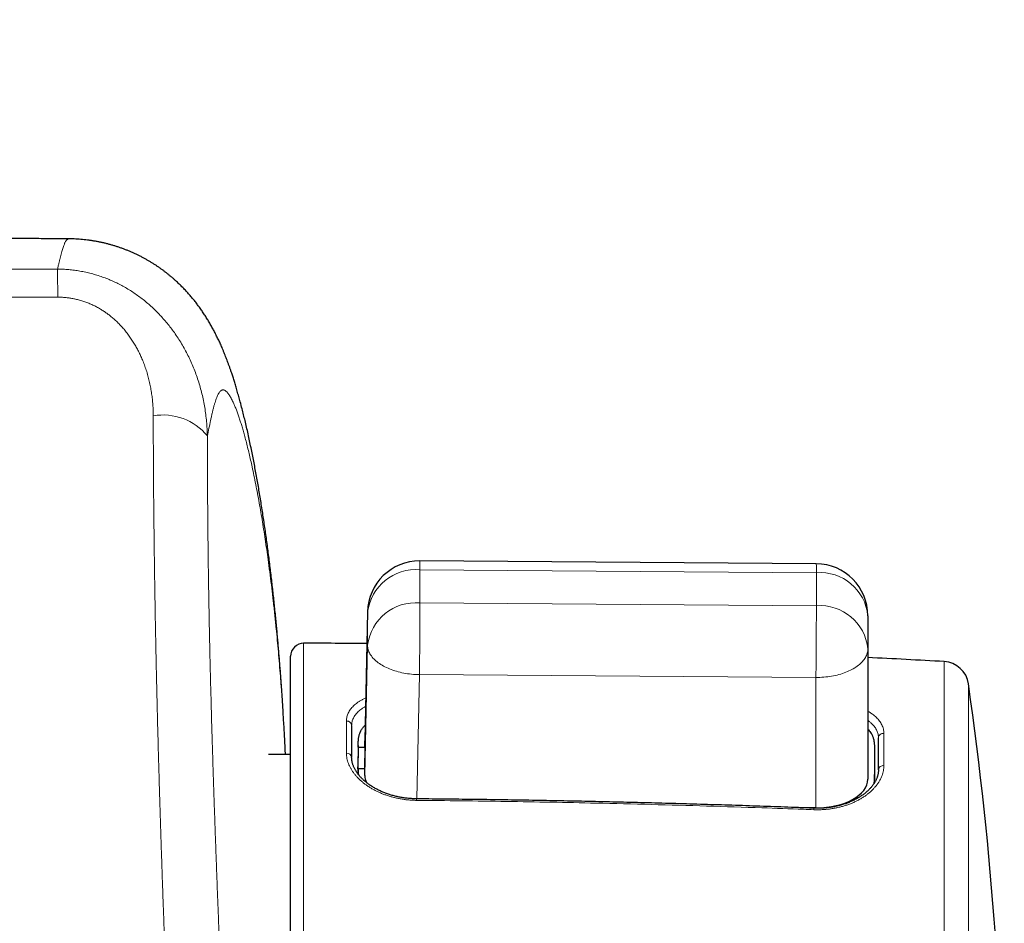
# Model space of a CAD drawing. Header units: millimetres. Extents: x 8 to 769, y 12 to 448.
# Tile 35 of 52: x 475 to 513, y 413 to 448. Entities that reach past the tile are written whole.
import ezdxf

# ---------------------------------------------------------------- set-up
doc = ezdxf.new("R2010")
doc.units = ezdxf.units.MM

msp = doc.modelspace()

# ---------------------------------------------------------------- linework, layer by layer
at = {"color": 7, "linetype": 'Continuous', "lineweight": 30}
for p, q in [((505.695, 427.184), (490.418, 427.294)), ((488.404, 425.337), (488.299, 420.379)), ((507.681, 425.184), (507.681, 423.909)), ((507.681, 423.909), (507.681, 418.893)), ((485.44, 382.724), (485.44, 423.624)), ((487.79, 420.958), (487.79, 419.727)), ((508.09, 419.249), (508.09, 420.48)), ((488.041, 420.192), (488.032, 419.363)), ((488.04, 420.121), (488.032, 419.292)), ((488.04, 420.121), (488.04, 420.149)), ((488.04, 420.121), (488.299, 420.119)), ((488.299, 420.119), (488.29, 419.291)), ((488.299, 420.119), (488.299, 420.366)), ((485.44, 419.837), (484.588, 419.837)), ((507.94, 420.005), (507.94, 419.11)), ((488.032, 419.32), (488.032, 419.363)), ((488.032, 419.292), (488.032, 419.32)), ((488.29, 419.291), (488.032, 419.292)), ((488.04, 419.282), (488.038, 419.084)), ((488.04, 419.254), (488.04, 419.282)), ((488.299, 419.28), (488.04, 419.282)), ((488.29, 419.28), (488.29, 419.291)), ((488.299, 419.033), (488.299, 419.28)), ((507.936, 418.75), (507.939, 419.067)), ((505.681, 417.788), (505.068, 417.792))]:
    msp.add_line(p, q, dxfattribs=at)
at = {"color": 252, "linetype": 'Continuous', "lineweight": 0}
for p, q in [((490.421, 426.952), (490.421, 425.677)), ((505.698, 426.841), (490.421, 426.952)), ((505.698, 425.567), (505.698, 426.841)), ((488.404, 425.337), (488.404, 425.323)), ((490.421, 425.677), (505.698, 425.567)), ((488.404, 425.323), (488.299, 420.366)), ((488.404, 424.049), (488.404, 425.323)), ((485.941, 424.124), (485.941, 382.224)), ((488.299, 419.033), (488.404, 424.049)), ((510.625, 382.929), (510.625, 423.419)), ((490.404, 422.915), (490.304, 418.132)), ((505.681, 422.805), (490.404, 422.915)), ((505.681, 417.788), (505.681, 422.805)), ((511.559, 422.562), (511.559, 383.786)), ((487.591, 419.887), (487.591, 421.13)), ((508.3, 420.652), (508.3, 419.409)), ((488.04, 420.149), (488.032, 419.32)), ((488.299, 419.28), (488.299, 420.119)), ((488.04, 419.254), (488.039, 419.084))]:
    msp.add_line(p, q, dxfattribs=at)
at = {"color": 252, "linetype": 'Continuous', "lineweight": 0, "flags": 128}
for points in [[(488.404, 424.049), (488.406, 424.006), (488.41, 423.964), (488.417, 423.922), (488.428, 423.88), (488.441, 423.838), (488.457, 423.796), (488.476, 423.755), (488.497, 423.714), (488.522, 423.674), (488.549, 423.634), (488.579, 423.594), (488.612, 423.556), (488.647, 423.518), (488.685, 423.48), (488.726, 423.444), (488.768, 423.408), (488.814, 423.373), (488.861, 423.339), (488.911, 423.306), (488.963, 423.275), (489.017, 423.244), (489.074, 423.214), (489.132, 423.186), (489.192, 423.159), (489.254, 423.133), (489.317, 423.108), (489.382, 423.085), (489.449, 423.063), (489.517, 423.043), (489.586, 423.024), (489.657, 423.006), (489.728, 422.99), (489.801, 422.975), (489.874, 422.962), (489.948, 422.951), (490.023, 422.941), (490.099, 422.933), (490.175, 422.926), (490.251, 422.921), (490.327, 422.917), (490.404, 422.915)], [(507.681, 423.909), (507.68, 423.867), (507.675, 423.825), (507.668, 423.783), (507.658, 423.741), (507.644, 423.699), (507.628, 423.658), (507.609, 423.617), (507.588, 423.576), (507.563, 423.536), (507.536, 423.496), (507.506, 423.457), (507.473, 423.419), (507.438, 423.382), (507.4, 423.345), (507.36, 423.309), (507.317, 423.274), (507.272, 423.24), (507.224, 423.207), (507.174, 423.174), (507.122, 423.143), (507.068, 423.113), (507.012, 423.085), (506.954, 423.057), (506.893, 423.031), (506.832, 423.006), (506.768, 422.982), (506.703, 422.96), (506.637, 422.939), (506.569, 422.919), (506.499, 422.901), (506.429, 422.885), (506.357, 422.87), (506.285, 422.856), (506.211, 422.844), (506.137, 422.834), (506.062, 422.825), (505.986, 422.818), (505.91, 422.812), (505.834, 422.808), (505.758, 422.805), (505.681, 422.805)]]:
    msp.add_lwpolyline(points, dxfattribs=at)
at = {"color": 252, "linetype": 'Continuous', "lineweight": 0}
for centre, radius, start, end in [((424.977, 437.512), 51.487, 359.9338, 1.1383), ((480.527, 430.714), 2.202, 39.3437, 99.9791), ((482.885, 427.057), 7.537, 359.198, 1.8019), ((490.254, 425.095), 1.864, 84.8534, 172.9779), ((498.162, 426.947), 7.537, 359.198, 1.8019), ((505.841, 424.997), 1.85, 5.7935, 94.4132), ((490.254, 423.821), 1.864, 84.8534, 172.9779), ((171.443, 426.294), 318.979, 359.39305, 359.88921), ((186.72, 426.184), 318.979, 359.39305, 359.88921), ((505.841, 423.723), 1.85, 5.7935, 94.4132), ((487.604, 420.943), 0.187, 4.7062, 93.8118), ((508.278, 420.465), 0.189, 83.2449, 175.1508), ((487.609, 419.704), 0.183, 7.0989, 95.4592), ((508.274, 419.226), 0.185, 81.6665, 172.6216), ((488.834, 418.094), 1.458, 359.2072, 1.4698), ((505.362, 417.738), 0.238, 354.3603, 8.4)]:
    msp.add_arc(centre, radius, start, end, dxfattribs=at)
at = {"color": 7, "linetype": 'Continuous', "lineweight": 30}
for centre, radius, start, end in [((490.404, 425.294), 2, 89.5856, 178.7863), ((505.681, 425.184), 2, 0, 89.5856), ((485.94, 423.624), 0.5, 89.9363, 180), ((485.44, -25.876), 450, 89.6259, 89.93627), ((485.44, -25.876), 450, 86.79172, 87.16707), ((510.569, 422.42), 1, 8.1513, 86.7917), ((376.2, 403.174), 136.74, 351.84868, 8.15132)]:
    msp.add_arc(centre, radius, start, end, dxfattribs=at)
for centre, ratio, start_param, end_param in [((490.299, 420.352), 0.559572, 3.135666, 3.14752), ((490.299, 419.018), 0.559573, 3.14745, 3.392065), ((505.681, 418.907), 0.559572, 4.718392, 6.289112)]:
    msp.add_ellipse(centre, major_axis=(2, -0.021), ratio=ratio, start_param=start_param, end_param=end_param, dxfattribs=at)
for points, knots in [([(476.901, 439.698), (476.898, 439.698), (476.656, 439.699), (476.178, 439.703), (475.47, 439.708), (474.77, 439.713), (474.08, 439.718), (473.387, 439.724), (472.691, 439.73), (471.994, 439.736), (471.305, 439.742), (470.625, 439.749), (469.953, 439.756), (469.245, 439.763), (468.503, 439.771), (467.728, 439.779), (466.963, 439.788), (466.209, 439.796), (465.469, 439.805), (464.744, 439.814), (464.032, 439.823), (463.33, 439.832), (462.633, 439.841), (461.941, 439.85), (461.253, 439.859), (460.575, 439.868), (459.905, 439.877), (459.248, 439.886), (458.602, 439.896), (457.969, 439.905), (457.344, 439.913), (456.688, 439.923), (456.003, 439.933), (455.288, 439.943), (454.585, 439.954), (453.892, 439.964), (453.209, 439.974), (452.557, 439.984), (451.935, 439.993), (451.342, 440.002), (450.758, 440.011), (450.182, 440.02), (449.614, 440.028), (449.022, 440.037), (448.406, 440.046), (447.769, 440.056), (447.142, 440.065), (446.549, 440.074), (445.987, 440.082), (445.457, 440.09), (444.936, 440.099), (444.425, 440.108), (443.923, 440.118), (443.431, 440.128), (442.948, 440.139), (442.491, 440.151), (442.059, 440.163), (441.651, 440.175), (441.252, 440.188), (440.86, 440.202), (440.478, 440.217), (440.107, 440.232), (439.746, 440.248), (439.393, 440.264), (439.045, 440.281), (438.703, 440.299), (438.367, 440.318), (438.039, 440.338), (437.719, 440.358), (437.408, 440.378), (437.106, 440.399), (436.806, 440.421), (436.509, 440.444), (436.216, 440.467), (435.933, 440.491), (435.659, 440.515), (435.394, 440.538), (435.144, 440.562), (434.907, 440.585), (434.684, 440.607), (434.47, 440.629), (434.264, 440.651), (434.066, 440.673), (433.877, 440.694), (433.697, 440.714), (433.525, 440.735), (433.362, 440.754), (433.208, 440.773), (433.063, 440.791), (432.928, 440.808), (432.801, 440.824), (432.682, 440.84), (432.57, 440.855), (432.467, 440.869), (432.372, 440.882), (432.286, 440.893), (432.208, 440.904), (432.14, 440.914), (432.08, 440.922), (432.029, 440.929), (431.99, 440.935), (431.961, 440.939), (431.937, 440.943), (431.91, 440.947), (431.877, 440.951), (431.837, 440.957), (431.799, 440.963), (431.765, 440.968), (431.736, 440.972), (431.705, 440.976), (431.675, 440.981), (431.649, 440.985), (431.629, 440.988), (431.611, 440.991), (431.589, 440.994), (431.561, 440.998), (431.527, 441.003), (431.485, 441.009), (431.435, 441.017), (431.378, 441.026), (431.315, 441.035), (431.247, 441.046), (431.092, 441.07), (430.866, 441.106), (430.573, 441.153), (430.309, 441.198), (430.06, 441.24), (429.825, 441.281), (429.591, 441.323), (429.365, 441.364), (429.147, 441.404), (428.937, 441.443), (428.727, 441.483), (428.516, 441.523), (428.305, 441.565), (428.09, 441.607), (427.869, 441.651), (427.631, 441.7), (427.375, 441.753), (427.099, 441.81), (426.815, 441.87), (426.523, 441.933), (426.222, 441.999), (425.912, 442.068), (425.594, 442.139), (425.329, 442.199), (425.123, 442.246), (424.979, 442.28), (424.842, 442.311), (424.711, 442.342), (424.588, 442.371), (424.472, 442.398), (424.363, 442.424), (424.261, 442.448), (424.161, 442.471), (424.064, 442.495), (423.971, 442.517), (423.886, 442.537), (423.81, 442.555), (423.742, 442.572), (423.681, 442.586), (423.63, 442.599), (423.589, 442.609), (423.559, 442.616), (423.536, 442.621), (423.512, 442.627), (423.484, 442.634), (423.45, 442.642), (423.412, 442.651), (423.359, 442.664), (423.291, 442.681), (423.205, 442.702), (423.11, 442.725), (423.007, 442.75), (422.894, 442.778), (422.773, 442.808), (422.646, 442.839), (422.517, 442.871), (422.388, 442.903), (422.258, 442.935), (422.122, 442.969), (421.978, 443.005), (421.827, 443.043), (421.668, 443.083), (421.503, 443.125), (421.33, 443.169), (421.147, 443.215), (420.955, 443.263), (420.754, 443.315), (420.544, 443.368), (420.326, 443.423), (420.101, 443.481), (419.867, 443.541), (419.664, 443.593), (419.492, 443.637), (419.354, 443.672), (419.214, 443.708), (419.084, 443.742), (418.969, 443.771), (418.871, 443.796), (418.781, 443.819), (418.698, 443.841), (418.622, 443.86), (418.554, 443.877), (418.493, 443.893), (418.441, 443.906), (418.396, 443.918), (418.36, 443.927), (418.331, 443.934), (418.309, 443.94), (418.287, 443.946), (418.261, 443.952), (418.229, 443.96), (418.193, 443.97), (418.151, 443.98), (418.107, 443.992), (418.048, 444.007), (417.975, 444.025), (417.885, 444.048), (417.787, 444.073), (417.648, 444.109), (417.472, 444.153), (417.265, 444.206), (417.065, 444.256), (416.871, 444.305), (416.684, 444.352), (416.507, 444.397), (416.34, 444.439), (416.182, 444.478), (416.03, 444.516), (415.884, 444.553), (415.714, 444.595), (415.517, 444.643), (415.289, 444.7), (415.052, 444.758), (414.807, 444.818), (414.552, 444.88), (414.283, 444.945), (413.999, 445.014), (413.698, 445.085), (413.388, 445.159), (413.135, 445.219), (412.942, 445.264), (412.812, 445.294), (412.681, 445.325), (412.548, 445.355), (412.414, 445.386), (412.284, 445.416), (412.158, 445.445), (412.034, 445.473), (411.911, 445.501), (411.791, 445.528), (411.68, 445.553), (411.577, 445.577), (411.483, 445.598), (411.397, 445.617), (411.318, 445.635), (411.245, 445.651), (411.18, 445.665), (411.126, 445.677), (411.081, 445.687), (411.049, 445.694), (411.027, 445.699), (411.011, 445.703), (410.993, 445.706), (410.97, 445.712), (410.939, 445.718), (410.901, 445.727), (410.856, 445.737), (410.804, 445.748), (410.735, 445.763), (410.651, 445.781), (410.553, 445.802), (410.454, 445.824), (410.352, 445.846), (410.219, 445.874), (410.055, 445.91), (409.856, 445.952), (409.65, 445.995), (409.436, 446.039), (409.212, 446.086), (408.975, 446.134), (408.728, 446.184), (408.473, 446.235), (408.212, 446.286), (407.916, 446.344), (407.584, 446.408), (407.214, 446.477), (406.847, 446.545), (406.483, 446.611), (406.124, 446.675), (405.756, 446.739), (405.378, 446.803), (404.991, 446.867), (404.665, 446.92), (404.403, 446.961), (404.208, 446.992), (404.011, 447.022), (403.811, 447.052), (403.608, 447.083), (403.404, 447.113), (403.2, 447.143), (402.996, 447.172), (402.798, 447.2), (402.607, 447.226), (402.425, 447.251), (402.254, 447.274), (402.094, 447.296), (401.945, 447.315), (401.809, 447.333), (401.684, 447.349), (401.57, 447.364), (401.464, 447.377), (401.369, 447.389), (401.283, 447.399), (401.207, 447.409), (401.142, 447.417), (401.089, 447.423), (401.046, 447.428), (401.011, 447.433), (400.987, 447.435), (400.971, 447.437), (400.963, 447.438), (400.956, 447.439), (400.95, 447.44), (400.94, 447.441), (400.925, 447.443), (400.894, 447.446), (400.849, 447.452), (400.786, 447.459), (400.716, 447.468), (400.64, 447.476), (400.534, 447.489), (400.398, 447.504), (400.218, 447.525), (400.019, 447.547), (399.798, 447.571), (399.604, 447.591), (399.439, 447.608), (399.305, 447.622), (399.166, 447.636), (399.021, 447.651), (398.868, 447.666), (398.707, 447.681), (398.531, 447.698), (398.339, 447.716), (398.132, 447.734), (397.913, 447.754), (397.684, 447.773), (397.454, 447.792), (397.222, 447.811), (396.99, 447.829), (396.749, 447.848), (396.499, 447.866), (396.24, 447.885), (395.971, 447.903), (395.693, 447.921), (395.416, 447.938), (395.139, 447.955), (394.865, 447.971), (394.582, 447.986), (394.291, 448.001), (393.991, 448.016), (393.683, 448.03), (393.367, 448.043), (393.041, 448.056), (392.707, 448.069), (392.364, 448.08), (392.011, 448.091), (391.648, 448.101), (391.277, 448.11), (390.906, 448.117), (390.536, 448.124), (390.169, 448.129), (389.793, 448.133), (389.408, 448.136), (389.014, 448.138), (388.748, 448.138), (388.614, 448.139)], [0, 0, 0, 0, 0.000094, 0.007985, 0.015778, 0.023474, 0.031076, 0.038586, 0.046357, 0.054031, 0.061611, 0.069098, 0.076495, 0.083803, 0.092459, 0.100993, 0.109409, 0.11771, 0.125897, 0.133831, 0.14166, 0.149387, 0.157015, 0.16468, 0.172246, 0.179714, 0.187086, 0.194364, 0.201421, 0.20839, 0.215272, 0.222069, 0.230049, 0.237912, 0.245657, 0.253287, 0.260803, 0.268206, 0.274824, 0.281351, 0.287786, 0.294131, 0.300385, 0.306549, 0.313699, 0.320725, 0.327626, 0.334402, 0.340347, 0.346189, 0.351929, 0.357564, 0.363095, 0.36852, 0.373838, 0.379048, 0.383624, 0.388114, 0.392515, 0.396829, 0.401055, 0.405119, 0.409098, 0.412991, 0.416799, 0.420595, 0.424303, 0.42792, 0.431448, 0.434886, 0.438234, 0.441492, 0.444841, 0.448089, 0.451235, 0.454279, 0.457221, 0.460061, 0.462643, 0.465134, 0.467533, 0.469839, 0.472052, 0.474172, 0.476198, 0.478129, 0.479967, 0.481709, 0.483327, 0.484853, 0.486286, 0.487625, 0.488893, 0.490064, 0.491137, 0.492112, 0.492988, 0.493753, 0.494423, 0.494998, 0.495478, 0.495745, 0.495982, 0.496275, 0.496642, 0.497084, 0.4976, 0.497902, 0.498225, 0.498569, 0.498931, 0.499244, 0.499431, 0.49961, 0.499852, 0.500157, 0.500528, 0.501006, 0.501561, 0.502193, 0.502902, 0.503678, 0.50446, 0.508082, 0.511227, 0.514286, 0.516946, 0.519564, 0.522188, 0.52482, 0.527176, 0.529538, 0.531906, 0.534279, 0.536659, 0.539075, 0.541571, 0.54415, 0.547179, 0.550314, 0.553554, 0.556901, 0.560354, 0.563914, 0.567579, 0.571351, 0.57307, 0.574738, 0.576329, 0.577844, 0.579283, 0.580621, 0.581885, 0.583076, 0.584193, 0.585372, 0.586456, 0.587445, 0.588338, 0.589136, 0.589838, 0.590445, 0.590955, 0.591255, 0.5915, 0.591766, 0.592101, 0.592505, 0.592958, 0.593434, 0.594366, 0.595374, 0.596459, 0.597705, 0.599038, 0.600459, 0.601966, 0.603561, 0.60503, 0.606565, 0.608173, 0.60988, 0.611689, 0.613566, 0.615541, 0.617615, 0.619786, 0.622103, 0.624521, 0.62704, 0.629659, 0.632378, 0.635196, 0.638113, 0.639755, 0.641426, 0.643126, 0.644846, 0.646125, 0.64731, 0.648403, 0.649403, 0.650328, 0.651157, 0.65189, 0.652528, 0.65307, 0.653516, 0.653867, 0.654098, 0.654346, 0.654662, 0.655048, 0.655502, 0.656008, 0.656555, 0.657143, 0.658147, 0.659251, 0.660453, 0.661755, 0.664386, 0.666938, 0.669405, 0.671788, 0.674087, 0.676302, 0.678314, 0.680253, 0.682119, 0.683912, 0.685668, 0.688367, 0.691174, 0.694089, 0.697111, 0.700239, 0.703474, 0.70705, 0.710745, 0.714559, 0.718493, 0.72007, 0.721666, 0.72328, 0.724912, 0.726563, 0.728183, 0.729723, 0.731182, 0.73275, 0.734214, 0.735573, 0.736828, 0.737979, 0.739026, 0.739968, 0.740886, 0.741678, 0.742345, 0.742887, 0.743304, 0.743525, 0.743689, 0.743891, 0.744176, 0.744554, 0.745016, 0.745566, 0.746206, 0.746935, 0.74809, 0.749278, 0.750494, 0.751736, 0.753004, 0.755337, 0.757754, 0.760257, 0.762844, 0.765517, 0.768419, 0.771414, 0.774486, 0.777627, 0.780838, 0.785147, 0.789576, 0.794125, 0.798288, 0.802548, 0.806905, 0.81136, 0.815914, 0.820568, 0.822825, 0.825105, 0.827408, 0.829735, 0.832085, 0.834459, 0.836855, 0.839187, 0.841513, 0.843719, 0.845805, 0.847771, 0.849617, 0.851342, 0.852876, 0.854299, 0.855612, 0.856814, 0.857905, 0.858885, 0.859753, 0.86051, 0.861084, 0.861571, 0.861971, 0.862285, 0.862398, 0.862493, 0.862571, 0.862631, 0.862725, 0.862907, 0.863145, 0.863757, 0.864469, 0.865283, 0.866163, 0.867063, 0.868894, 0.870806, 0.873189, 0.875689, 0.878307, 0.879785, 0.881298, 0.882849, 0.884482, 0.886209, 0.888031, 0.889948, 0.892169, 0.894506, 0.896961, 0.899535, 0.902228, 0.904729, 0.907328, 0.910024, 0.912818, 0.915712, 0.918708, 0.921805, 0.925006, 0.92797, 0.93102, 0.934157, 0.937382, 0.940697, 0.944104, 0.947603, 0.951197, 0.954887, 0.958675, 0.962564, 0.966554, 0.97065, 0.974852, 0.978801, 0.982844, 0.986982, 0.99122, 0.995558, 1, 1, 1, 1]), ([(485.241, 419.837), (485.236, 419.927), (485.226, 420.132), (485.21, 420.442), (485.193, 420.763), (485.175, 421.069), (485.158, 421.361), (485.141, 421.641), (485.124, 421.911), (485.107, 422.169), (485.09, 422.415), (485.073, 422.652), (485.056, 422.886), (485.038, 423.122), (485.02, 423.36), (485, 423.6), (484.98, 423.843), (484.959, 424.089), (484.937, 424.338), (484.914, 424.591), (484.889, 424.852), (484.864, 425.119), (484.836, 425.391), (484.808, 425.664), (484.779, 425.937), (484.749, 426.211), (484.718, 426.486), (484.685, 426.762), (484.651, 427.043), (484.616, 427.325), (484.58, 427.61), (484.542, 427.891), (484.504, 428.17), (484.465, 428.447), (484.425, 428.722), (484.385, 428.996), (484.342, 429.27), (484.299, 429.544), (484.254, 429.818), (484.208, 430.088), (484.162, 430.355), (484.114, 430.619), (484.066, 430.879), (484.017, 431.135), (483.966, 431.395), (483.913, 431.656), (483.857, 431.922), (483.8, 432.183), (483.742, 432.442), (483.684, 432.688), (483.626, 432.926), (483.565, 433.166), (483.503, 433.403), (483.441, 433.629), (483.383, 433.833), (483.327, 434.024), (483.273, 434.201), (483.22, 434.367), (483.173, 434.511), (483.13, 434.638), (483.091, 434.75), (483.052, 434.86), (483.012, 434.967), (482.974, 435.07), (482.935, 435.169), (482.897, 435.265), (482.858, 435.362), (482.817, 435.459), (482.777, 435.552), (482.74, 435.636), (482.704, 435.715), (482.667, 435.795), (482.628, 435.876), (482.589, 435.955), (482.55, 436.034), (482.51, 436.111), (482.47, 436.188), (482.429, 436.264), (482.388, 436.339), (482.345, 436.413), (482.302, 436.487), (482.259, 436.56), (482.214, 436.633), (482.168, 436.706), (482.122, 436.778), (482.074, 436.85), (482.025, 436.922), (481.975, 436.994), (481.926, 437.062), (481.879, 437.126), (481.832, 437.189), (481.782, 437.254), (481.73, 437.319), (481.677, 437.385), (481.622, 437.451), (481.565, 437.518), (481.506, 437.585), (481.446, 437.653), (481.383, 437.72), (481.318, 437.788), (481.251, 437.857), (481.182, 437.925), (481.11, 437.994), (481.037, 438.062), (480.96, 438.131), (480.882, 438.2), (480.801, 438.268), (480.718, 438.336), (480.632, 438.403), (480.544, 438.47), (480.453, 438.537), (480.36, 438.602), (480.265, 438.667), (480.167, 438.73), (480.067, 438.793), (479.965, 438.854), (479.861, 438.913), (479.755, 438.971), (479.647, 439.028), (479.537, 439.082), (479.425, 439.135), (479.312, 439.186), (479.197, 439.235), (479.081, 439.281), (478.964, 439.325), (478.845, 439.367), (478.725, 439.407), (478.604, 439.444), (478.482, 439.479), (478.359, 439.512), (478.235, 439.542), (478.111, 439.569), (477.986, 439.594), (477.86, 439.616), (477.734, 439.636), (477.607, 439.653), (477.48, 439.667), (477.353, 439.678), (477.226, 439.687), (477.099, 439.694), (476.989, 439.697), (476.922, 439.698), (476.898, 439.698)], [0, 0, 0, 0, 0.010977, 0.024845, 0.038049, 0.050707, 0.062906, 0.074716, 0.086188, 0.097367, 0.108048, 0.118249, 0.128629, 0.139193, 0.149951, 0.160919, 0.17211, 0.183542, 0.195234, 0.20721, 0.21953, 0.232618, 0.24584, 0.259206, 0.272721, 0.286389, 0.300216, 0.314209, 0.328373, 0.343235, 0.357944, 0.372674, 0.387425, 0.402198, 0.416996, 0.431818, 0.446632, 0.461942, 0.477174, 0.492335, 0.507434, 0.52248, 0.537482, 0.55245, 0.567154, 0.583046, 0.598818, 0.614499, 0.630118, 0.645697, 0.659564, 0.673998, 0.689954, 0.703425, 0.716038, 0.727785, 0.738703, 0.748852, 0.758305, 0.765014, 0.771782, 0.778291, 0.784458, 0.790315, 0.795887, 0.801198, 0.806272, 0.811667, 0.816815, 0.820892, 0.824718, 0.828795, 0.832713, 0.836478, 0.840102, 0.843597, 0.846973, 0.85024, 0.853406, 0.85648, 0.859469, 0.86238, 0.86522, 0.867995, 0.870711, 0.873372, 0.875985, 0.878553, 0.88108, 0.883137, 0.88535, 0.887546, 0.889727, 0.891894, 0.894051, 0.896201, 0.898347, 0.90049, 0.902633, 0.904777, 0.906925, 0.909078, 0.911238, 0.913406, 0.915583, 0.917771, 0.91997, 0.922181, 0.924403, 0.926638, 0.928884, 0.931142, 0.933412, 0.935692, 0.937982, 0.940281, 0.942588, 0.944903, 0.947225, 0.949552, 0.951883, 0.954219, 0.956558, 0.9589, 0.961243, 0.963587, 0.965933, 0.968278, 0.970624, 0.972969, 0.975313, 0.977656, 0.979998, 0.982338, 0.984677, 0.987014, 0.989349, 0.991683, 0.994014, 0.996334, 0.998658, 1, 1, 1, 1]), ([(488.04, 420.149), (488.041, 420.173), (488.041, 420.218), (488.043, 420.283), (488.046, 420.344), (488.05, 420.4), (488.056, 420.453), (488.063, 420.504), (488.073, 420.554), (488.085, 420.602), (488.099, 420.648), (488.117, 420.696), (488.141, 420.746), (488.173, 420.799), (488.208, 420.851), (488.249, 420.902), (488.283, 420.941), (488.306, 420.964), (488.312, 420.97)], [0, 0, 0, 0, 0.083242, 0.160459, 0.232073, 0.298513, 0.360206, 0.417589, 0.48028, 0.538319, 0.592439, 0.643381, 0.712108, 0.778006, 0.843157, 0.908839, 0.975084, 1, 1, 1, 1]), ([(507.681, 420.816), (507.691, 420.806), (507.721, 420.774), (507.764, 420.72), (507.811, 420.654), (507.844, 420.593), (507.868, 420.539), (507.886, 420.49), (507.901, 420.438), (507.913, 420.381), (507.923, 420.323), (507.929, 420.265), (507.934, 420.207), (507.937, 420.144), (507.939, 420.077), (507.94, 420.03), (507.94, 420.005)], [0, 0, 0, 0, 0.04259, 0.128135, 0.212794, 0.298974, 0.354725, 0.413783, 0.477216, 0.546087, 0.621447, 0.685889, 0.755475, 0.830697, 0.912044, 1, 1, 1, 1]), ([(490.292, 418.132), (490.28, 418.132), (490.241, 418.132), (490.176, 418.135), (490.096, 418.139), (490.015, 418.145), (489.935, 418.152), (489.856, 418.162), (489.777, 418.173), (489.699, 418.186), (489.622, 418.201), (489.545, 418.217), (489.468, 418.235), (489.392, 418.255), (489.317, 418.277), (489.243, 418.3), (489.17, 418.324), (489.099, 418.35), (489.03, 418.377), (488.961, 418.406), (488.894, 418.436), (488.828, 418.468), (488.763, 418.501), (488.699, 418.535), (488.638, 418.57), (488.578, 418.607), (488.521, 418.644), (488.466, 418.682), (488.412, 418.721), (488.36, 418.761), (488.31, 418.802), (488.262, 418.844), (488.216, 418.887), (488.173, 418.93), (488.131, 418.973), (488.092, 419.017), (488.056, 419.061), (488.021, 419.106), (487.989, 419.15), (487.96, 419.195), (487.932, 419.24), (487.908, 419.285), (487.885, 419.331), (487.865, 419.376), (487.847, 419.422), (487.831, 419.467), (487.818, 419.512), (487.808, 419.556), (487.8, 419.601), (487.794, 419.646), (487.791, 419.688), (487.791, 419.715), (487.79, 419.727)], [0, 0, 0, 0, 0.008956, 0.028958, 0.049002, 0.069073, 0.089153, 0.109221, 0.129258, 0.149246, 0.169158, 0.189161, 0.209292, 0.229512, 0.249775, 0.270035, 0.290233, 0.310326, 0.330279, 0.350255, 0.370445, 0.390749, 0.411122, 0.431515, 0.451868, 0.47213, 0.492253, 0.512217, 0.532338, 0.552619, 0.572941, 0.593283, 0.613617, 0.633916, 0.65416, 0.674329, 0.694419, 0.71486, 0.735016, 0.755171, 0.775357, 0.795618, 0.816003, 0.836561, 0.85734, 0.878275, 0.898233, 0.919093, 0.940107, 0.961283, 0.982616, 1, 1, 1, 1]), ([(488.045, 419.075), (488.044, 419.088), (488.042, 419.123), (488.041, 419.182), (488.041, 419.229), (488.04, 419.254)], [0, 0, 0, 0, 0.210854, 0.590025, 1, 1, 1, 1]), ([(508.09, 419.249), (508.09, 419.234), (508.089, 419.204), (508.085, 419.158), (508.079, 419.112), (508.07, 419.067), (508.058, 419.021), (508.044, 418.975), (508.027, 418.93), (508.008, 418.885), (507.987, 418.84), (507.963, 418.795), (507.937, 418.751), (507.908, 418.706), (507.877, 418.662), (507.844, 418.618), (507.808, 418.575), (507.77, 418.533), (507.73, 418.491), (507.688, 418.45), (507.644, 418.41), (507.597, 418.37), (507.548, 418.33), (507.497, 418.292), (507.444, 418.255), (507.389, 418.218), (507.333, 418.183), (507.275, 418.15), (507.215, 418.117), (507.152, 418.085), (507.089, 418.054), (507.023, 418.025), (506.957, 417.997), (506.888, 417.971), (506.819, 417.946), (506.748, 417.923), (506.677, 417.901), (506.604, 417.881), (506.53, 417.862), (506.455, 417.845), (506.379, 417.83), (506.303, 417.816), (506.225, 417.804), (506.147, 417.794), (506.068, 417.786), (505.989, 417.779), (505.91, 417.774), (505.83, 417.771), (505.75, 417.77), (505.672, 417.77), (505.622, 417.772), (505.598, 417.773)], [0, 0, 0, 0, 0.021883, 0.043748, 0.065519, 0.087162, 0.108651, 0.129965, 0.151093, 0.172024, 0.192641, 0.213321, 0.234036, 0.254753, 0.275423, 0.296007, 0.316465, 0.336828, 0.356911, 0.377085, 0.397383, 0.417762, 0.438181, 0.458588, 0.47893, 0.499164, 0.519086, 0.53924, 0.559443, 0.579681, 0.599937, 0.620196, 0.640438, 0.660647, 0.680815, 0.700786, 0.721021, 0.74115, 0.76121, 0.781236, 0.801263, 0.821318, 0.841433, 0.861627, 0.881822, 0.90181, 0.921853, 0.941935, 0.962042, 0.982159, 1, 1, 1, 1]), ([(507.94, 419.11), (507.94, 419.086), (507.939, 419.041), (507.938, 418.976), (507.934, 418.915), (507.93, 418.858), (507.924, 418.806), (507.917, 418.755), (507.91, 418.722), (507.907, 418.705)], [0, 0, 0, 0, 0.173634, 0.334699, 0.48408, 0.622665, 0.751352, 0.871046, 1, 1, 1, 1]), ([(505.598, 417.773), (505.491, 417.777), (505.025, 417.795), (504.2, 417.824), (503.121, 417.861), (502.042, 417.896), (500.963, 417.928), (499.884, 417.959), (498.805, 417.987), (497.725, 418.013), (496.645, 418.037), (495.565, 418.058), (494.485, 418.078), (493.405, 418.095), (492.324, 418.11), (491.287, 418.122), (490.609, 418.129), (490.292, 418.132)], [0, 0, 0, 0, 0.02088, 0.091372, 0.161873, 0.232382, 0.3029, 0.373425, 0.443958, 0.514497, 0.585041, 0.655591, 0.726146, 0.796705, 0.867268, 0.937833, 1, 1, 1, 1])]:
    msp.add_open_spline(points, degree=3, knots=knots, dxfattribs=at)
at = {"color": 252, "linetype": 'Continuous', "lineweight": 0}
for points, knots in [([(388.614, 442.646), (388.614, 442.646), (388.783, 442.646), (389.123, 442.646), (389.632, 442.644), (390.142, 442.642), (390.65, 442.638), (391.159, 442.634), (391.666, 442.629), (392.173, 442.622), (392.679, 442.615), (393.184, 442.606), (393.687, 442.597), (394.19, 442.586), (394.69, 442.575), (395.189, 442.562), (395.686, 442.549), (396.193, 442.534), (396.709, 442.517), (397.235, 442.499), (397.757, 442.48), (398.277, 442.46), (398.796, 442.439), (399.316, 442.416), (399.835, 442.392), (400.351, 442.367), (400.863, 442.342), (401.372, 442.315), (401.876, 442.287), (402.377, 442.259), (402.874, 442.229), (403.367, 442.199), (403.857, 442.168), (404.343, 442.137), (404.858, 442.102), (405.4, 442.065), (405.969, 442.024), (406.534, 441.983), (407.094, 441.942), (407.664, 441.899), (408.242, 441.854), (408.83, 441.808), (409.414, 441.761), (409.995, 441.714), (410.653, 441.661), (411.388, 441.6), (412.199, 441.533), (413.007, 441.466), (413.812, 441.399), (414.682, 441.327), (415.619, 441.251), (416.624, 441.17), (417.632, 441.09), (418.532, 441.02), (419.323, 440.96), (420.005, 440.909), (420.69, 440.857), (421.38, 440.806), (422.073, 440.754), (422.714, 440.706), (423.302, 440.663), (423.834, 440.623), (424.369, 440.583), (424.909, 440.542), (425.453, 440.501), (426.002, 440.46), (426.554, 440.418), (427.101, 440.377), (427.64, 440.336), (428.172, 440.295), (428.709, 440.255), (429.214, 440.216), (429.687, 440.18), (430.127, 440.147), (430.57, 440.114), (431.016, 440.08), (431.465, 440.047), (431.917, 440.013), (432.372, 439.979), (432.831, 439.946), (433.292, 439.912), (433.767, 439.878), (434.255, 439.844), (434.757, 439.808), (435.262, 439.774), (435.768, 439.739), (436.283, 439.705), (436.807, 439.67), (437.34, 439.635), (437.874, 439.601), (438.408, 439.567), (438.943, 439.534), (439.479, 439.501), (440.015, 439.469), (440.551, 439.437), (441.087, 439.406), (441.672, 439.373), (442.307, 439.337), (442.991, 439.299), (443.675, 439.263), (444.465, 439.221), (445.362, 439.175), (446.366, 439.125), (447.37, 439.078), (448.486, 439.028), (449.714, 438.975), (451.054, 438.922), (452.484, 438.869), (454.004, 438.819), (455.613, 438.77), (457.223, 438.727), (458.832, 438.69), (460.464, 438.657), (462.116, 438.628), (463.79, 438.604), (465.463, 438.585), (467.137, 438.569), (469.102, 438.555), (471.359, 438.544), (473.906, 438.537), (475.605, 438.536), (476.454, 438.535)], [0, 0, 0, 0, 0.0000006, 0.0054026, 0.0108056, 0.0162089, 0.0216117, 0.0270136, 0.0324163, 0.0378202, 0.0432244, 0.0486282, 0.0540308, 0.0594339, 0.0648382, 0.0702429, 0.0756472, 0.0810503, 0.0868403, 0.0926317, 0.0984236, 0.1042151, 0.1100051, 0.1159019, 0.1218004, 0.1276998, 0.1335994, 0.1394983, 0.1453954, 0.1512895, 0.1571848, 0.1630808, 0.168977, 0.1748727, 0.1807672, 0.1878371, 0.1949079, 0.2019791, 0.2090502, 0.2161205, 0.2237049, 0.2312897, 0.2388749, 0.24646, 0.2540447, 0.2648195, 0.2755945, 0.2863697, 0.2971452, 0.3079203, 0.3213875, 0.3348548, 0.3483219, 0.3617889, 0.3707696, 0.379751, 0.3887326, 0.3977138, 0.4066945, 0.4156747, 0.4224267, 0.4291791, 0.4359314, 0.4426833, 0.4494493, 0.4562158, 0.4629822, 0.4697479, 0.4761076, 0.4824681, 0.4888285, 0.4951879, 0.5002775, 0.5053683, 0.5104592, 0.5155497, 0.520639, 0.5257311, 0.5308248, 0.5359191, 0.5410127, 0.5461047, 0.5515622, 0.5570213, 0.5624812, 0.5679406, 0.5733984, 0.5790959, 0.5847947, 0.5904941, 0.5961933, 0.6018912, 0.6075857, 0.6132809, 0.6189765, 0.6246721, 0.630367, 0.6376319, 0.6448971, 0.6521626, 0.6594278, 0.6700987, 0.6807698, 0.6914408, 0.7021118, 0.7163413, 0.730571, 0.7448006, 0.7618764, 0.7789526, 0.7960291, 0.8131055, 0.8301814, 0.8479327, 0.8656841, 0.8834356, 0.9011872, 0.9189386, 0.9459591, 0.9729795, 1, 1, 1, 1]), ([(476.464, 437.453), (475.478, 437.452), (473.507, 437.452), (470.879, 437.457), (468.579, 437.466), (466.608, 437.477), (464.636, 437.492), (462.665, 437.512), (460.694, 437.537), (458.723, 437.568), (456.751, 437.606), (454.911, 437.647), (453.202, 437.69), (451.624, 437.735), (450.047, 437.784), (448.469, 437.838), (447.126, 437.888), (446.016, 437.932), (445.139, 437.969), (444.262, 438.008), (443.444, 438.046), (442.684, 438.083), (441.982, 438.118), (441.28, 438.154), (440.579, 438.192), (439.916, 438.228), (439.293, 438.264), (438.709, 438.299), (438.126, 438.334), (437.544, 438.37), (436.963, 438.407), (436.427, 438.441), (435.935, 438.474), (435.488, 438.504), (435.042, 438.535), (434.597, 438.565), (434.153, 438.597), (433.71, 438.629), (433.27, 438.661), (432.836, 438.693), (432.411, 438.724), (431.993, 438.756), (431.578, 438.788), (431.165, 438.82), (430.753, 438.852), (430.343, 438.884), (429.935, 438.917), (429.485, 438.953), (428.995, 438.993), (428.464, 439.036), (427.936, 439.079), (427.413, 439.123), (426.893, 439.166), (426.342, 439.212), (425.762, 439.262), (425.152, 439.313), (424.547, 439.365), (423.946, 439.416), (423.331, 439.469), (422.702, 439.523), (422.059, 439.578), (421.421, 439.633), (420.786, 439.688), (420.086, 439.748), (419.323, 439.814), (418.497, 439.886), (417.675, 439.956), (416.857, 440.027), (416.041, 440.096), (415.229, 440.165), (414.417, 440.233), (413.605, 440.3), (412.793, 440.366), (411.978, 440.43), (411.161, 440.494), (410.407, 440.55), (409.718, 440.601), (409.095, 440.645), (408.467, 440.688), (407.877, 440.728), (407.325, 440.764), (406.812, 440.796), (406.295, 440.827), (405.774, 440.858), (405.278, 440.886), (404.806, 440.912), (404.36, 440.936), (403.911, 440.959), (403.459, 440.982), (403.004, 441.003), (402.545, 441.025), (402.084, 441.045), (401.617, 441.065), (401.146, 441.084), (400.67, 441.102), (400.191, 441.12), (399.697, 441.137), (399.189, 441.154), (398.666, 441.171), (398.141, 441.186), (397.612, 441.201), (397.08, 441.215), (396.545, 441.228), (396.007, 441.24), (395.467, 441.251), (394.924, 441.261), (394.38, 441.27), (393.833, 441.278), (393.285, 441.286), (392.736, 441.293), (392.185, 441.298), (391.649, 441.303), (391.13, 441.307), (390.628, 441.31), (390.125, 441.312), (389.621, 441.314), (389.117, 441.315), (388.781, 441.315), (388.614, 441.315)], [0, 0, 0, 0, 0.031456, 0.062912, 0.083883, 0.104854, 0.125825, 0.146796, 0.167768, 0.18874, 0.209711, 0.230683, 0.247476, 0.26427, 0.281063, 0.297857, 0.31465, 0.323989, 0.333327, 0.342665, 0.352004, 0.359478, 0.366952, 0.374427, 0.381901, 0.389374, 0.395608, 0.401843, 0.40808, 0.414315, 0.42055, 0.426783, 0.431615, 0.436449, 0.441282, 0.446115, 0.450969, 0.455825, 0.46068, 0.465535, 0.470207, 0.47488, 0.479553, 0.484226, 0.488917, 0.493609, 0.498301, 0.502993, 0.509225, 0.51546, 0.521694, 0.52793, 0.534165, 0.540398, 0.547873, 0.555349, 0.562825, 0.570302, 0.577777, 0.585941, 0.594106, 0.60227, 0.610435, 0.618599, 0.629425, 0.640251, 0.651077, 0.661904, 0.67273, 0.683556, 0.694379, 0.705203, 0.716026, 0.726849, 0.737672, 0.748495, 0.756613, 0.764732, 0.77285, 0.780969, 0.787475, 0.793983, 0.80049, 0.806997, 0.813504, 0.818965, 0.824426, 0.829888, 0.835349, 0.840811, 0.846273, 0.851735, 0.857197, 0.862719, 0.868241, 0.873764, 0.879286, 0.885188, 0.891092, 0.896996, 0.9029, 0.908803, 0.914706, 0.920611, 0.926516, 0.93242, 0.938324, 0.944226, 0.950131, 0.956036, 0.96194, 0.967843, 0.973202, 0.978561, 0.983921, 0.989282, 0.994642, 1, 1, 1, 1]), ([(476.454, 438.535), (476.465, 438.578), (476.486, 438.665), (476.515, 438.787), (476.544, 438.903), (476.571, 439.012), (476.597, 439.113), (476.622, 439.207), (476.647, 439.293), (476.672, 439.37), (476.696, 439.44), (476.72, 439.501), (476.743, 439.553), (476.768, 439.597), (476.792, 439.633), (476.817, 439.661), (476.842, 439.682), (476.868, 439.694), (476.887, 439.699), (476.897, 439.698), (476.898, 439.697)], [0, 0, 0, 0, 0.058043, 0.116095, 0.174148, 0.232197, 0.290237, 0.348295, 0.406365, 0.464439, 0.522508, 0.580565, 0.638623, 0.696693, 0.754768, 0.81284, 0.8709, 0.93266, 0.99443, 1, 1, 1, 1]), ([(476.454, 438.535), (476.527, 438.533), (476.672, 438.531), (476.89, 438.515), (477.106, 438.491), (477.324, 438.458), (477.542, 438.415), (477.76, 438.362), (477.976, 438.301), (478.186, 438.231), (478.391, 438.154), (478.59, 438.069), (478.785, 437.977), (478.979, 437.876), (479.169, 437.767), (479.356, 437.649), (479.539, 437.524), (479.717, 437.392), (479.89, 437.252), (480.059, 437.105), (480.223, 436.952), (480.381, 436.792), (480.534, 436.624), (480.682, 436.451), (480.824, 436.272), (480.964, 436.081), (481.103, 435.877), (481.238, 435.66), (481.365, 435.438), (481.484, 435.21), (481.595, 434.976), (481.698, 434.737), (481.792, 434.494), (481.877, 434.245), (481.955, 433.99), (482.023, 433.73), (482.082, 433.468), (482.131, 433.202), (482.171, 432.932), (482.201, 432.659), (482.222, 432.385), (482.227, 432.201), (482.23, 432.109)], [0, 0, 0, 0, 0.022403, 0.044827, 0.067251, 0.089655, 0.112746, 0.13586, 0.158975, 0.182067, 0.204462, 0.226876, 0.24929, 0.271686, 0.294682, 0.317696, 0.340712, 0.363709, 0.387131, 0.41057, 0.434011, 0.457434, 0.481377, 0.505334, 0.529293, 0.553237, 0.580124, 0.60703, 0.633937, 0.660826, 0.688322, 0.715837, 0.743353, 0.770851, 0.799185, 0.827538, 0.855891, 0.884226, 0.91316, 0.942113, 0.971066, 1, 1, 1, 1]), ([(480.146, 432.882), (480.145, 432.953), (480.143, 433.096), (480.131, 433.31), (480.112, 433.523), (480.085, 433.735), (480.049, 433.947), (480.006, 434.161), (479.954, 434.374), (479.893, 434.586), (479.823, 434.795), (479.75, 434.988), (479.674, 435.166), (479.597, 435.328), (479.514, 435.488), (479.424, 435.647), (479.326, 435.803), (479.221, 435.956), (479.109, 436.106), (478.989, 436.251), (478.863, 436.39), (478.729, 436.524), (478.598, 436.642), (478.473, 436.744), (478.355, 436.834), (478.233, 436.918), (478.103, 437), (477.964, 437.078), (477.816, 437.152), (477.664, 437.218), (477.508, 437.277), (477.349, 437.328), (477.194, 437.369), (477.045, 437.4), (476.901, 437.424), (476.756, 437.44), (476.61, 437.451), (476.513, 437.452), (476.464, 437.453)], [0, 0, 0, 0, 0.033807, 0.067642, 0.101486, 0.135319, 0.169125, 0.203961, 0.238833, 0.273714, 0.308579, 0.343408, 0.371706, 0.400021, 0.428333, 0.456628, 0.485584, 0.514565, 0.543541, 0.57249, 0.601403, 0.63033, 0.659237, 0.681468, 0.703719, 0.725968, 0.748195, 0.77253, 0.796944, 0.82139, 0.84583, 0.870227, 0.894551, 0.915613, 0.936717, 0.957835, 0.978938, 1, 1, 1, 1]), ([(485.234, 419.837), (485.229, 419.935), (485.218, 420.154), (485.2, 420.491), (485.179, 420.869), (485.155, 421.262), (485.129, 421.671), (485.102, 422.072), (485.074, 422.466), (485.042, 422.885), (485.006, 423.327), (484.966, 423.792), (484.925, 424.248), (484.879, 424.725), (484.827, 425.225), (484.77, 425.743), (484.711, 426.252), (484.65, 426.75), (484.589, 427.212), (484.53, 427.639), (484.473, 428.032), (484.415, 428.419), (484.354, 428.798), (484.292, 429.17), (484.229, 429.534), (484.163, 429.892), (484.096, 430.243), (484.027, 430.585), (483.961, 430.896), (483.899, 431.176), (483.84, 431.429), (483.781, 431.674), (483.72, 431.912), (483.662, 432.129), (483.606, 432.327), (483.554, 432.506), (483.5, 432.679), (483.446, 432.843), (483.391, 433), (483.335, 433.148), (483.28, 433.286), (483.229, 433.4), (483.185, 433.492), (483.146, 433.566), (483.108, 433.634), (483.069, 433.695), (483.03, 433.749), (482.993, 433.792), (482.959, 433.826), (482.926, 433.852), (482.894, 433.87), (482.862, 433.88), (482.83, 433.882), (482.797, 433.876), (482.765, 433.86), (482.733, 433.834), (482.701, 433.798), (482.669, 433.752), (482.637, 433.694), (482.605, 433.626), (482.573, 433.545), (482.541, 433.453), (482.509, 433.35), (482.478, 433.237), (482.446, 433.114), (482.416, 432.983), (482.385, 432.845), (482.324, 432.554), (482.272, 432.307), (482.23, 432.109)], [0, 0, 0, 0, 0.011307, 0.025328, 0.03935, 0.056179, 0.073009, 0.08984, 0.10667, 0.123499, 0.144577, 0.165655, 0.186734, 0.207812, 0.233197, 0.258583, 0.283969, 0.309355, 0.33474, 0.355919, 0.377099, 0.39828, 0.41946, 0.44064, 0.461819, 0.483143, 0.504468, 0.525792, 0.547116, 0.564191, 0.581267, 0.598342, 0.615418, 0.632493, 0.646791, 0.661091, 0.67539, 0.689689, 0.703989, 0.718291, 0.732592, 0.746893, 0.756491, 0.766091, 0.775692, 0.785292, 0.794891, 0.804489, 0.8124, 0.820312, 0.828224, 0.836135, 0.84405, 0.851965, 0.85988, 0.867794, 0.875855, 0.883918, 0.89198, 0.900041, 0.90833, 0.916622, 0.924914, 0.933204, 0.941489, 0.949775, 0.958062, 0.966348, 1, 1, 1, 1]), ([(482.439, 385.02), (482.423, 385.194), (482.392, 385.54), (482.336, 386.06), (482.278, 386.584), (482.217, 387.113), (482.165, 387.582), (482.121, 387.991), (482.084, 388.337), (482.047, 388.689), (482.012, 389.024), (481.979, 389.342), (481.948, 389.641), (481.918, 389.945), (481.887, 390.257), (481.856, 390.575), (481.825, 390.9), (481.794, 391.234), (481.763, 391.576), (481.732, 391.926), (481.702, 392.269), (481.673, 392.604), (481.646, 392.929), (481.618, 393.262), (481.591, 393.603), (481.564, 393.951), (481.538, 394.287), (481.513, 394.61), (481.49, 394.919), (481.467, 395.234), (481.445, 395.553), (481.422, 395.878), (481.399, 396.209), (481.376, 396.544), (481.354, 396.885), (481.331, 397.23), (481.309, 397.58), (481.286, 397.935), (481.264, 398.295), (481.242, 398.659), (481.219, 399.027), (481.197, 399.41), (481.174, 399.809), (481.15, 400.224), (481.126, 400.643), (481.103, 401.066), (481.079, 401.503), (481.056, 401.953), (481.031, 402.417), (481.007, 402.885), (480.984, 403.355), (480.96, 403.829), (480.936, 404.336), (480.91, 404.878), (480.883, 405.455), (480.856, 406.034), (480.83, 406.616), (480.804, 407.2), (480.778, 407.785), (480.753, 408.373), (480.728, 408.962), (480.703, 409.553), (480.678, 410.16), (480.653, 410.782), (480.628, 411.419), (480.604, 412.058), (480.579, 412.698), (480.555, 413.342), (480.532, 413.991), (480.509, 414.644), (480.486, 415.298), (480.464, 415.952), (480.442, 416.607), (480.421, 417.262), (480.401, 417.918), (480.381, 418.574), (480.362, 419.23), (480.345, 419.849), (480.329, 420.432), (480.315, 420.978), (480.301, 421.524), (480.288, 422.069), (480.275, 422.613), (480.263, 423.168), (480.25, 423.734), (480.239, 424.31), (480.228, 424.884), (480.217, 425.456), (480.208, 426.026), (480.199, 426.583), (480.191, 427.129), (480.183, 427.662), (480.177, 428.193), (480.171, 428.721), (480.165, 429.247), (480.161, 429.769), (480.157, 430.289), (480.153, 430.809), (480.15, 431.329), (480.148, 431.85), (480.147, 432.367), (480.146, 432.71), (480.146, 432.882)], [0, 0, 0, 0, 0.020064, 0.040129, 0.060194, 0.080258, 0.100322, 0.112864, 0.125406, 0.137948, 0.15049, 0.160526, 0.170564, 0.180602, 0.190639, 0.200675, 0.210717, 0.220761, 0.230805, 0.240849, 0.25089, 0.259595, 0.268303, 0.277013, 0.285723, 0.29443, 0.303135, 0.310437, 0.317741, 0.325046, 0.332349, 0.339651, 0.346955, 0.35426, 0.361565, 0.36887, 0.376174, 0.383477, 0.390782, 0.398088, 0.405393, 0.412696, 0.420662, 0.428631, 0.4366, 0.444568, 0.452535, 0.461057, 0.469581, 0.478107, 0.486634, 0.49516, 0.503683, 0.513903, 0.524124, 0.534347, 0.544569, 0.554789, 0.565006, 0.575225, 0.585443, 0.595662, 0.605879, 0.616832, 0.627786, 0.638741, 0.649695, 0.660648, 0.671775, 0.682903, 0.694032, 0.70516, 0.716287, 0.727416, 0.738547, 0.749679, 0.760809, 0.771938, 0.781217, 0.790498, 0.79978, 0.809061, 0.818342, 0.82762, 0.837498, 0.847381, 0.857265, 0.867149, 0.877031, 0.88691, 0.896284, 0.905661, 0.915037, 0.924412, 0.933785, 0.943159, 0.952533, 0.961906, 0.971429, 0.980953, 0.990477, 1, 1, 1, 1]), ([(482.23, 432.109), (482.23, 431.93), (482.231, 431.572), (482.233, 431.031), (482.235, 430.487), (482.239, 429.94), (482.242, 429.421), (482.246, 428.929), (482.251, 428.465), (482.256, 428), (482.261, 427.532), (482.267, 427.062), (482.274, 426.589), (482.282, 426.115), (482.29, 425.638), (482.298, 425.16), (482.308, 424.68), (482.318, 424.198), (482.329, 423.703), (482.341, 423.193), (482.354, 422.669), (482.367, 422.144), (482.381, 421.619), (482.396, 421.092), (482.412, 420.533), (482.43, 419.942), (482.45, 419.318), (482.47, 418.694), (482.491, 418.071), (482.512, 417.447), (482.534, 416.824), (482.557, 416.201), (482.579, 415.579), (482.603, 414.957), (482.626, 414.337), (482.65, 413.717), (482.675, 413.098), (482.7, 412.479), (482.725, 411.862), (482.751, 411.246), (482.777, 410.632), (482.803, 410.019), (482.83, 409.392), (482.859, 408.752), (482.888, 408.099), (482.916, 407.503), (482.941, 406.962), (482.964, 406.477), (482.988, 405.994), (483.011, 405.515), (483.034, 405.042), (483.058, 404.575), (483.082, 404.11), (483.106, 403.648), (483.131, 403.189), (483.156, 402.734), (483.181, 402.283), (483.206, 401.836), (483.232, 401.393), (483.258, 400.956), (483.284, 400.523), (483.31, 400.118), (483.334, 399.739), (483.357, 399.385), (483.38, 399.035), (483.404, 398.691), (483.427, 398.358), (483.449, 398.037), (483.472, 397.728), (483.494, 397.422), (483.516, 397.122), (483.541, 396.802), (483.567, 396.464), (483.595, 396.109), (483.624, 395.762), (483.652, 395.423), (483.68, 395.091), (483.708, 394.767), (483.736, 394.45), (483.765, 394.132), (483.794, 393.813), (483.824, 393.495), (483.854, 393.183), (483.885, 392.864), (483.917, 392.536), (483.951, 392.202), (483.984, 391.876), (484.017, 391.558), (484.053, 391.22), (484.09, 390.865), (484.13, 390.493), (484.169, 390.129), (484.208, 389.771), (484.246, 389.419), (484.283, 389.072), (484.32, 388.729), (484.369, 388.267), (484.429, 387.691), (484.475, 387.229), (484.499, 386.998)], [0, 0, 0, 0, 0.010528, 0.021057, 0.031587, 0.042115, 0.052642, 0.06142, 0.0702, 0.078982, 0.087762, 0.096542, 0.105319, 0.1141, 0.122884, 0.131668, 0.140453, 0.149237, 0.158018, 0.167494, 0.176973, 0.186453, 0.195934, 0.205414, 0.21489, 0.226096, 0.237304, 0.248514, 0.259724, 0.270934, 0.28214, 0.293341, 0.304543, 0.315746, 0.326949, 0.338151, 0.349352, 0.360552, 0.371755, 0.382958, 0.394161, 0.405363, 0.416563, 0.428593, 0.440624, 0.452654, 0.461699, 0.470745, 0.479791, 0.488835, 0.497702, 0.50657, 0.515438, 0.524305, 0.533174, 0.542046, 0.550917, 0.559787, 0.568659, 0.577533, 0.586407, 0.595279, 0.602831, 0.610385, 0.61794, 0.625494, 0.633046, 0.640144, 0.647245, 0.654346, 0.661446, 0.668545, 0.677416, 0.686291, 0.695165, 0.704037, 0.712907, 0.721778, 0.73065, 0.73952, 0.749088, 0.758657, 0.768226, 0.777794, 0.788844, 0.799896, 0.810949, 0.822002, 0.833053, 0.846858, 0.860664, 0.87447, 0.888276, 0.902078, 0.915879, 0.929681, 0.943483, 0.971741, 1, 1, 1, 1]), ([(487.591, 421.13), (487.592, 421.156), (487.594, 421.209), (487.607, 421.287), (487.629, 421.363), (487.659, 421.438), (487.697, 421.51), (487.744, 421.581), (487.799, 421.649), (487.862, 421.715), (487.933, 421.778), (488.011, 421.839), (488.096, 421.897), (488.189, 421.951), (488.268, 421.993), (488.319, 422.016), (488.334, 422.023)], [0, 0, 0, 0, 0.074284, 0.148803, 0.223442, 0.298082, 0.372604, 0.44689, 0.521159, 0.595661, 0.670281, 0.744901, 0.819403, 0.893672, 0.968218, 1, 1, 1, 1]), ([(488.327, 421.691), (488.311, 421.682), (488.26, 421.654), (488.188, 421.607), (488.11, 421.549), (488.044, 421.492), (487.986, 421.433), (487.934, 421.371), (487.89, 421.307), (487.854, 421.241), (487.826, 421.173), (487.805, 421.103), (487.793, 421.031), (487.791, 420.983), (487.79, 420.958)], [0, 0, 0, 0, 0.046563, 0.147191, 0.231998, 0.317076, 0.40229, 0.487502, 0.572575, 0.657378, 0.742963, 0.82869, 0.914416, 1, 1, 1, 1]), ([(507.681, 421.509), (507.681, 421.509), (507.714, 421.491), (507.774, 421.453), (507.86, 421.394), (507.939, 421.331), (508.011, 421.266), (508.075, 421.199), (508.132, 421.129), (508.181, 421.058), (508.223, 420.983), (508.257, 420.904), (508.282, 420.821), (508.297, 420.737), (508.299, 420.68), (508.3, 420.652)], [0, 0, 0, 0, 0.000443, 0.080072, 0.15946, 0.240477, 0.321744, 0.403139, 0.484534, 0.565802, 0.646821, 0.735035, 0.823411, 0.911786, 1, 1, 1, 1]), ([(508.09, 420.48), (508.089, 420.504), (508.088, 420.552), (508.075, 420.623), (508.056, 420.693), (508.028, 420.761), (507.993, 420.828), (507.947, 420.898), (507.889, 420.97), (507.817, 421.043), (507.748, 421.104), (507.699, 421.139), (507.681, 421.152)], [0, 0, 0, 0, 0.096911, 0.194129, 0.291503, 0.388879, 0.486099, 0.583013, 0.699321, 0.816024, 0.932861, 1, 1, 1, 1]), ([(490.292, 418.074), (490.243, 418.075), (490.143, 418.077), (489.994, 418.088), (489.846, 418.104), (489.699, 418.126), (489.554, 418.153), (489.412, 418.186), (489.272, 418.225), (489.136, 418.268), (489.003, 418.317), (488.875, 418.371), (488.75, 418.428), (488.63, 418.491), (488.515, 418.557), (488.405, 418.628), (488.3, 418.703), (488.202, 418.781), (488.11, 418.862), (488.025, 418.945), (487.946, 419.032), (487.874, 419.121), (487.81, 419.212), (487.753, 419.305), (487.705, 419.398), (487.664, 419.494), (487.632, 419.591), (487.609, 419.69), (487.594, 419.789), (487.592, 419.854), (487.591, 419.887)], [0, 0, 0, 0, 0.034882, 0.069874, 0.104924, 0.139975, 0.174969, 0.209853, 0.244713, 0.279679, 0.314701, 0.349724, 0.384694, 0.419557, 0.454909, 0.490368, 0.525882, 0.561397, 0.596858, 0.632212, 0.668225, 0.70435, 0.740533, 0.776716, 0.812841, 0.848853, 0.886607, 0.924427, 0.962246, 1, 1, 1, 1]), ([(508.3, 419.409), (508.3, 419.377), (508.298, 419.315), (508.284, 419.221), (508.263, 419.126), (508.232, 419.033), (508.194, 418.939), (508.147, 418.847), (508.092, 418.757), (508.028, 418.668), (507.957, 418.58), (507.878, 418.495), (507.792, 418.413), (507.699, 418.334), (507.599, 418.259), (507.493, 418.187), (507.38, 418.119), (507.261, 418.055), (507.137, 417.996), (507.009, 417.942), (506.876, 417.894), (506.74, 417.851), (506.6, 417.814), (506.457, 417.781), (506.311, 417.755), (506.166, 417.735), (506.023, 417.722), (505.883, 417.714), (505.741, 417.711), (505.646, 417.713), (505.599, 417.715)], [0, 0, 0, 0, 0.036187, 0.072488, 0.108847, 0.145206, 0.181507, 0.217694, 0.253882, 0.290185, 0.326546, 0.362906, 0.399207, 0.435394, 0.471527, 0.507779, 0.54409, 0.580399, 0.616647, 0.652778, 0.688389, 0.724118, 0.759906, 0.795692, 0.831418, 0.867027, 0.900246, 0.933513, 0.966781, 1, 1, 1, 1]), ([(505.599, 417.715), (505.466, 417.72), (504.8, 417.745), (503.423, 417.794), (501.469, 417.857), (499.337, 417.916), (497.34, 417.965), (495.477, 418.003), (493.749, 418.032), (492.021, 418.057), (490.868, 418.068), (490.292, 418.074)], [0, 0, 0, 0, 0.02612, 0.130602, 0.269916, 0.40923, 0.548543, 0.661407, 0.774272, 0.887136, 1, 1, 1, 1])]:
    msp.add_open_spline(points, degree=3, knots=knots, dxfattribs=at)

doc.saveas('drawing.dxf')
